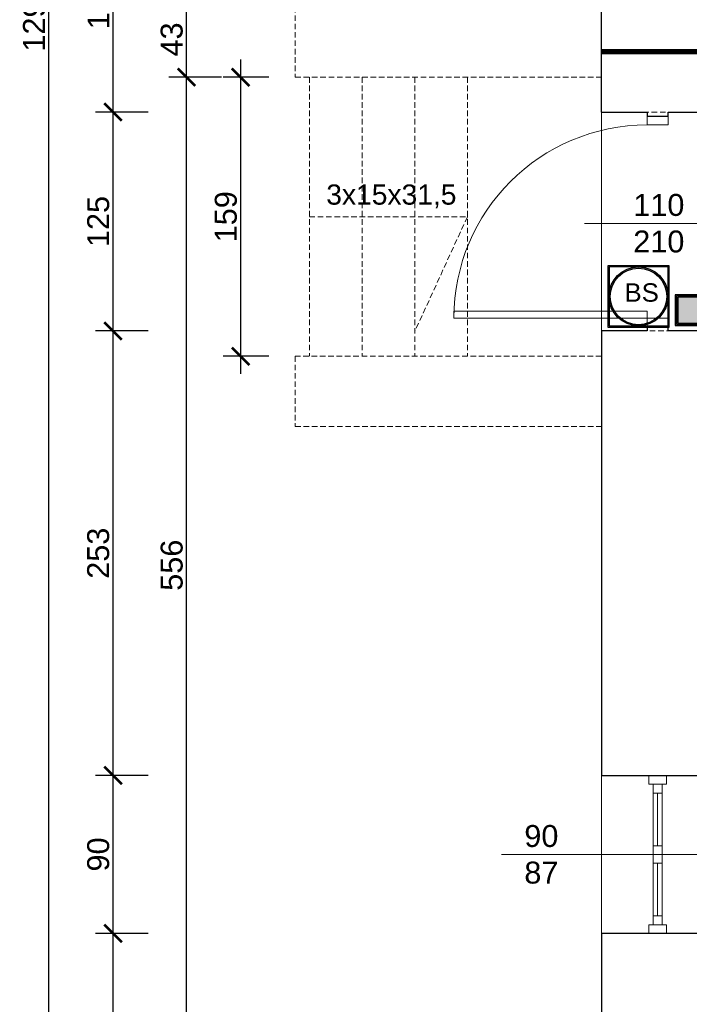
# Model space of a CAD drawing. Header units: millimetres. Extents: x 2709036 to 2756280, y 168165 to 192362.
# Tile 44 of 192: x 2713859 to 2714241, y 185845 to 186406. Entities that reach past the tile are written whole.
import ezdxf

# ---------------------------------------------------------------- set-up
doc = ezdxf.new("R2010")
doc.units = ezdxf.units.MM
doc.header["$MEASUREMENT"] = 0
doc.linetypes.add('ACAD_ISO03W100', pattern=[30, 12, -18])
doc.linetypes.add('HIDDEN2', pattern=[4.7625, 3.175, -1.5875])
for name, color, linetype, lineweight in [('2 - LINIA WIDOKOWA', 251, 'Continuous', 13), ('__MAZ_EKSP_PROJ', 3, 'Continuous', 0), ('__MAZ_OPIS_STOLARKA', 7, 'Continuous', 0), ('__MAZ_SCHODY', 7, 'Continuous', 0), ('__MAZ_STOLARKA DRZWIOWA ISTN', 7, 'Continuous', 9), ('__MAZ_STOLARKA OKIENNA', 7, 'Continuous', 9), ('__MAZ_WYMIARY', 7, 'Continuous', 9), ('__MAZ_ŚCIANY ISTNIEJĄCE', 7, 'Continuous', 30)]:
    doc.layers.add(name, color=color, linetype=linetype, lineweight=lineweight)
doc.layers.add('D+H Urządzenia', color=30, linetype='Continuous')
doc.styles.add('Arial', font='arial.ttf')
doc.styles.add('Dimensions', font='arial.ttf')
doc.styles.get("Standard").update_dxf_attribs({"font": 'arial.ttf'})
doc.styles.add('styl1', font='arial.ttf')
doc.dimstyles.new('100', dxfattribs={"dimtxt": 10, "dimasz": 10, "dimexe": 18, "dimexo": 15, "dimgap": 9, "dimtad": 1, "dimdec": 1, "dimrnd": 0.5, "dimdsep": 46, "dimtxsty": 'Dimensions', "dimblk": 'ARCHTICK', "dimcen": 9, "dimdle": 10, "dimadec": 1, "dimazin": 2, "dimtfac": 1, "dimtdec": 4, "dimtofl": 0, "dimtmove": 2, "dimatfit": 3, "dimfxl": 1, "dimtolj": 1, "dimtzin": 0, "dimarcsym": 0})

# ---------------------------------------------------------------- blocks, each defined once
blk = doc.blocks.new('_ArchTick')
at = {"color": 0, "linetype": 'ByBlock', "const_width": 0.15}
blk.add_lwpolyline([(-0.5, -0.5), (0.5, 0.5)], dxfattribs=at)
blk = doc.blocks.new('*D190')
at = {"layer": '__MAZ_WYMIARY', "color": 0, "lineweight": -2}
for p, q in [((2713985.22, 186383.57), (2713985.22, 186204.57)), ((2714001.3, 186373.57), (2713975.22, 186373.57)), ((2714001.3, 186214.57), (2713975.22, 186214.57))]:
    blk.add_line(p, q, dxfattribs=at)
at = {"layer": 'Defpoints', "color": 0, "lineweight": 30}
for p in [(2714016.3, 186373.57), (2713985.22, 186214.57), (2714016.3, 186214.57)]:
    blk.add_point(p, dxfattribs=at)
at = {"layer": '__MAZ_WYMIARY', "color": 0, "lineweight": -2, "xscale": 10, "yscale": 10, "zscale": 10}
for p, rotation in [((2713985.22, 186373.57), 90), ((2713985.22, 186214.57), 270)]:
    blk.add_blockref('_ArchTick', p, dxfattribs=dict(at, rotation=rotation))
at = {"layer": '__MAZ_WYMIARY', "color": 0, "lineweight": 5, "insert": (2713976.84, 186294.07), "char_height": 12.5, "attachment_point": 5, "rotation": 90, "style": 'Arial'}
blk.add_mtext('\\A1;159', dxfattribs=at)
blk = doc.blocks.new('*D325')
at = {"layer": '__MAZ_WYMIARY', "color": 0, "lineweight": -2}
for p, q in [((2713954.41, 185807.55), (2713954.41, 186383.55)), ((2713974.41, 186373.55), (2713944.41, 186373.55)), ((2713974.41, 185817.55), (2713944.41, 185817.55))]:
    blk.add_line(p, q, dxfattribs=at)
at = {"layer": 'Defpoints', "color": 0, "lineweight": 30}
for p in [(2713954.41, 186373.55), (2714254.68, 186373.55), (2714254.68, 185817.55)]:
    blk.add_point(p, dxfattribs=at)
at = {"layer": '__MAZ_WYMIARY', "color": 0, "lineweight": -2, "xscale": 10, "yscale": 10, "zscale": 10}
for p, rotation in [((2713954.41, 186373.55), 90), ((2713954.41, 185817.55), 270)]:
    blk.add_blockref('_ArchTick', p, dxfattribs=dict(at, rotation=rotation))
at = {"layer": '__MAZ_WYMIARY', "color": 0, "lineweight": 5, "insert": (2713946.02, 186095.55), "char_height": 12.5, "attachment_point": 5, "rotation": 90, "style": 'Arial'}
blk.add_mtext('\\A1;556', dxfattribs=at)
blk = doc.blocks.new('*D326')
at = {"layer": '__MAZ_WYMIARY', "color": 0, "lineweight": -2}
for p, q in [((2713954.41, 186363.55), (2713954.41, 186426.55)), ((2713974.41, 186416.55), (2713944.41, 186416.55)), ((2713974.41, 186373.55), (2713944.41, 186373.55))]:
    blk.add_line(p, q, dxfattribs=at)
at = {"layer": 'Defpoints', "color": 0, "lineweight": 30}
for p in [(2713954.41, 186416.55), (2714300.02, 186416.55), (2714300.02, 186373.55)]:
    blk.add_point(p, dxfattribs=at)
at = {"layer": '__MAZ_WYMIARY', "color": 0, "lineweight": -2, "xscale": 10, "yscale": 10, "zscale": 10}
for p, rotation in [((2713954.41, 186416.55), 90), ((2713954.41, 186373.55), 270)]:
    blk.add_blockref('_ArchTick', p, dxfattribs=dict(at, rotation=rotation))
at = {"layer": '__MAZ_WYMIARY', "color": 0, "lineweight": 5, "insert": (2713946.02, 186395.05), "char_height": 12.5, "attachment_point": 5, "rotation": 90, "style": 'Arial'}
blk.add_mtext('\\A1;43', dxfattribs=at)
blk = doc.blocks.new('*D331')
at = {"layer": '__MAZ_WYMIARY', "color": 0, "lineweight": -2}
for p, q in [((2713912.56, 185750.55), (2713912.56, 185895.8)), ((2713932.56, 185885.8), (2713902.56, 185885.8)), ((2713932.56, 185760.55), (2713902.56, 185760.55))]:
    blk.add_line(p, q, dxfattribs=at)
at = {"layer": 'Defpoints', "color": 0, "lineweight": 30}
for p in [(2713912.56, 185885.8), (2714190.68, 185885.8), (2714190.68, 185760.55)]:
    blk.add_point(p, dxfattribs=at)
at = {"layer": '__MAZ_WYMIARY', "color": 0, "lineweight": -2, "xscale": 10, "yscale": 10, "zscale": 10}
for p, rotation in [((2713912.56, 185885.8), 90), ((2713912.56, 185760.55), 270)]:
    blk.add_blockref('_ArchTick', p, dxfattribs=dict(at, rotation=rotation))
at = {"layer": '__MAZ_WYMIARY', "color": 0, "lineweight": 5, "insert": (2713904.18, 185823.17), "char_height": 12.5, "attachment_point": 5, "rotation": 90, "style": 'Arial'}
blk.add_mtext('\\A1;125', dxfattribs=at)
blk = doc.blocks.new('*D332')
at = {"layer": '__MAZ_WYMIARY', "color": 0, "lineweight": -2}
for p, q in [((2713912.56, 185875.8), (2713912.56, 185985.8)), ((2713932.56, 185975.8), (2713902.56, 185975.8)), ((2713932.56, 185885.8), (2713902.56, 185885.8))]:
    blk.add_line(p, q, dxfattribs=at)
at = {"layer": 'Defpoints', "color": 0, "lineweight": 30}
for p in [(2713912.56, 185975.8), (2714190.68, 185975.8), (2714190.68, 185885.8)]:
    blk.add_point(p, dxfattribs=at)
at = {"layer": '__MAZ_WYMIARY', "color": 0, "lineweight": -2, "xscale": 10, "yscale": 10, "zscale": 10}
for p, rotation in [((2713912.56, 185975.8), 90), ((2713912.56, 185885.8), 270)]:
    blk.add_blockref('_ArchTick', p, dxfattribs=dict(at, rotation=rotation))
at = {"layer": '__MAZ_WYMIARY', "color": 0, "lineweight": 5, "insert": (2713904.18, 185930.8), "char_height": 12.5, "attachment_point": 5, "rotation": 90, "style": 'Arial'}
blk.add_mtext('\\A1;90', dxfattribs=at)
blk = doc.blocks.new('*D333')
at = {"layer": '__MAZ_WYMIARY', "color": 0, "lineweight": -2}
for p, q in [((2713912.56, 185965.8), (2713912.56, 186239)), ((2713932.56, 186229), (2713902.56, 186229)), ((2713932.56, 185975.8), (2713902.56, 185975.8))]:
    blk.add_line(p, q, dxfattribs=at)
at = {"layer": 'Defpoints', "color": 0, "lineweight": 30}
for p in [(2713912.56, 186229), (2714190.62, 186229), (2714190.62, 185975.8)]:
    blk.add_point(p, dxfattribs=at)
at = {"layer": '__MAZ_WYMIARY', "color": 0, "lineweight": -2, "xscale": 10, "yscale": 10, "zscale": 10}
for p, rotation in [((2713912.56, 186229), 90), ((2713912.56, 185975.8), 270)]:
    blk.add_blockref('_ArchTick', p, dxfattribs=dict(at, rotation=rotation))
at = {"layer": '__MAZ_WYMIARY', "color": 0, "lineweight": 5, "insert": (2713904.17, 186102.4), "char_height": 12.5, "attachment_point": 5, "rotation": 90, "style": 'Arial'}
blk.add_mtext('\\A1;253', dxfattribs=at)
blk = doc.blocks.new('*D334')
at = {"layer": '__MAZ_WYMIARY', "color": 0, "lineweight": -2}
for p, q in [((2713912.56, 186219), (2713912.56, 186363.72)), ((2713932.56, 186353.72), (2713902.56, 186353.72)), ((2713932.56, 186229), (2713902.56, 186229))]:
    blk.add_line(p, q, dxfattribs=at)
at = {"layer": 'Defpoints', "color": 0, "lineweight": 30}
for p in [(2713912.56, 186353.72), (2714190.68, 186353.72), (2714190.56, 186229)]:
    blk.add_point(p, dxfattribs=at)
at = {"layer": '__MAZ_WYMIARY', "color": 0, "lineweight": -2, "xscale": 10, "yscale": 10, "zscale": 10}
for p, rotation in [((2713912.56, 186353.72), 90), ((2713912.56, 186229), 270)]:
    blk.add_blockref('_ArchTick', p, dxfattribs=dict(at, rotation=rotation))
at = {"layer": '__MAZ_WYMIARY', "color": 0, "lineweight": 5, "insert": (2713904.18, 186291.36), "char_height": 12.5, "attachment_point": 5, "rotation": 90, "style": 'Arial'}
blk.add_mtext('\\A1;125', dxfattribs=at)
blk = doc.blocks.new('*D335')
at = {"layer": '__MAZ_WYMIARY', "color": 0, "lineweight": -2}
for p, q in [((2713912.56, 186343.72), (2713912.56, 186487.15)), ((2713932.56, 186477.15), (2713902.56, 186477.15)), ((2713932.56, 186353.72), (2713902.56, 186353.72))]:
    blk.add_line(p, q, dxfattribs=at)
at = {"layer": 'Defpoints', "color": 0, "lineweight": 30}
for p in [(2713912.56, 186477.15), (2714190.68, 186477.15), (2714190.68, 186353.72)]:
    blk.add_point(p, dxfattribs=at)
at = {"layer": '__MAZ_WYMIARY', "color": 0, "lineweight": -2, "xscale": 10, "yscale": 10, "zscale": 10}
for p, rotation in [((2713912.56, 186477.15), 90), ((2713912.56, 186353.72), 270)]:
    blk.add_blockref('_ArchTick', p, dxfattribs=dict(at, rotation=rotation))
at = {"layer": '__MAZ_WYMIARY', "color": 0, "lineweight": 5, "insert": (2713904.28, 186415.43), "char_height": 12.5, "attachment_point": 5, "rotation": 90, "style": 'Arial'}
blk.add_mtext('\\A1;124', dxfattribs=at)
blk = doc.blocks.new('*D342')
at = {"layer": '__MAZ_WYMIARY', "color": 0, "lineweight": -2}
for p, q in [((2713876.01, 185750.55), (2713876.01, 187064.55)), ((2713896.01, 187054.55), (2713866.01, 187054.55)), ((2713896.01, 185760.55), (2713866.01, 185760.55))]:
    blk.add_line(p, q, dxfattribs=at)
at = {"layer": 'Defpoints', "color": 0, "lineweight": 30}
for p in [(2713876.01, 187054.55), (2714190.68, 187054.55), (2714190.68, 185760.55)]:
    blk.add_point(p, dxfattribs=at)
at = {"layer": '__MAZ_WYMIARY', "color": 0, "lineweight": -2, "xscale": 10, "yscale": 10, "zscale": 10}
for p, rotation in [((2713876.01, 187054.55), 90), ((2713876.01, 185760.55), 270)]:
    blk.add_blockref('_ArchTick', p, dxfattribs=dict(at, rotation=rotation))
at = {"layer": '__MAZ_WYMIARY', "color": 0, "lineweight": 5, "insert": (2713867.63, 186407.55), "char_height": 12.5, "attachment_point": 5, "rotation": 90, "style": 'Arial'}
blk.add_mtext('\\A1;1294', dxfattribs=at)
blk = doc.blocks.new('_dds')
at = {"layer": 'D+H Urządzenia'}
h = blk.add_hatch(color=256, dxfattribs=at)
h.dxf.hatch_style = 1
h.paths.add_polyline_path([(25.49, 22.17), (12.99, 22.17), (0.49, 22.17), (-12.01, 22.17), (-24.51, 22.17), (-24.51, 9.67), (-24.51, -2.83), (-24.51, -15.33), (-24.51, -27.83), (-12.01, -27.83), (0.49, -27.83), (12.99, -27.83), (25.49, -27.83), (25.49, -15.33), (25.49, -2.83), (25.49, 9.67)])
h.paths.add_polyline_path([(-23.51, 21.17), (-12.01, 21.17), (0.49, 21.17), (12.99, 21.17), (24.49, 21.17), (24.49, 9.67), (24.49, -2.83), (24.49, -15.33), (24.49, -26.83), (12.99, -26.83), (0.49, -26.83), (-12.01, -26.83), (-23.51, -26.83), (-23.51, -15.33), (-23.51, -2.83), (-23.51, 9.67)], flags=16)
h = blk.add_hatch(color=256, dxfattribs=at)
h.dxf.hatch_style = 1
h.paths.add_polyline_path([(-23.51, -2.83, 1), (24.49, -2.83, 1)])
h.paths.add_polyline_path([(23.49, -2.83, -1), (-22.51, -2.83, -1)], flags=16)
for points in [[(-12.01, 22.17), (-24.51, 22.17), (-24.51, 9.67), (-24.51, -2.83), (-24.51, -15.33), (-24.51, -27.83), (-12.01, -27.83), (0.49, -27.83), (12.99, -27.83), (25.49, -27.83), (25.49, -15.33), (25.49, -2.83), (25.49, 9.67), (25.49, 22.17), (12.99, 22.17), (0.49, 22.17), (-12.01, 22.17)], [(-12.01, 21.17), (-23.51, 21.17), (-23.51, 9.67), (-23.51, -2.83), (-23.51, -15.33), (-23.51, -26.83), (-12.01, -26.83), (0.49, -26.83), (12.99, -26.83), (24.49, -26.83), (24.49, -15.33), (24.49, -2.83), (24.49, 9.67), (24.49, 21.17), (12.99, 21.17), (0.49, 21.17)]]:
    blk.add_lwpolyline(points, close=True, dxfattribs=at)
for radius in [24, 23]:
    blk.add_circle((0.49, -2.83), radius, dxfattribs=at)
at = {"layer": 'D+H Urządzenia', "insert": (-10.91, 7.85), "char_height": 10, "attachment_point": 1}
blk.add_mtext_dynamic_manual_height_columns('{\\H1.5x;BS }', width=46.0643, gutter_width=12.5, heights=[0], dxfattribs=at)
blk = doc.blocks.new('_pip')
at = {"layer": 'D+H Urządzenia'}
h = blk.add_hatch(color=1, dxfattribs=at)
h.dxf.hatch_style = 1
h.paths.add_polyline_path([(12.45, 11.21), (-8.55, 11.21), (-8.55, -9.79), (12.45, -9.79)], flags=0)
h.paths.add_polyline_path([(14.45, 13.21), (-10.55, 13.21), (-10.55, -11.79), (14.45, -11.79)])
h.paths.add_polyline_path([(13.45, -10.79), (-9.55, -10.79), (-9.55, 12.21), (13.45, 12.21)], flags=16)
h.paths.add_polyline_path([(12.45, -9.79), (-8.55, -9.79), (-8.55, 11.21), (12.45, 11.21)], flags=0)
h = blk.add_hatch(color=1, dxfattribs=at)
h.dxf.hatch_style = 1
h.paths.add_polyline_path([(12.45, 11.21), (-8.55, 11.21), (-8.55, -9.79), (12.45, -9.79)])
at = {"layer": 'D+H Urządzenia', "color": 1}
for points in [[(-10.55, -11.79), (14.45, -11.79), (14.45, 13.21), (-10.55, 13.21)], [(-9.55, -10.79), (13.45, -10.79), (13.45, 12.21), (-9.55, 12.21)], [(-8.55, -9.79), (12.45, -9.79), (12.45, 11.21), (-8.55, 11.21)]]:
    blk.add_lwpolyline(points, close=True, dxfattribs=at)

msp = doc.modelspace()

# ---------------------------------------------------------------- linework, layer by layer
at = {"layer": '2 - LINIA WIDOKOWA', "color": 252, "linetype": 'Continuous', "ltscale": 5}
msp.add_line((2714190.68, 186353.72), (2714190.68, 186229), dxfattribs=at)
at = {"layer": '__MAZ_EKSP_PROJ', "linetype": 'ACAD_ISO03W100', "const_width": 3}
msp.add_lwpolyline([(2714508.27, 185760.55), (2714508.27, 186388.05), (2714190.68, 186388.05)], dxfattribs=at)
at = {"layer": '__MAZ_OPIS_STOLARKA', "color": 252}
for points in [[(2714181.04, 186290.3), (2714269.76, 186290.3)], [(2714133.75, 185930.8), (2714263.07, 185930.8)]]:
    msp.add_lwpolyline(points, dxfattribs=at)
at = {"layer": '__MAZ_SCHODY', "color": 252, "linetype": 'HIDDEN2', "lineweight": 5}
for p, q in [((2714016.3, 186413.57), (2714016.3, 186373.57)), ((2714016.3, 186373.57), (2714190.68, 186373.57)), ((2714024.35, 186373.57), (2714024.35, 186214.57)), ((2714054.35, 186373.57), (2714054.35, 186214.57)), ((2714084.35, 186373.57), (2714084.35, 186214.57)), ((2714114.35, 186373.57), (2714114.35, 186214.57)), ((2714016.3, 186214.57), (2714016.3, 186174.57)), ((2714190.68, 186214.57), (2714016.3, 186214.57)), ((2714190.68, 186174.57), (2714190.68, 186214.57)), ((2714016.3, 186174.57), (2714190.68, 186174.57)), ((2714190.68, 185975.8), (2714190.68, 185885.8))]:
    msp.add_line(p, q, dxfattribs=at)
msp.add_lwpolyline([(2714190.68, 186353.72), (2714254.68, 186353.72), (2714254.68, 186229), (2714190.68, 186229)], close=True, dxfattribs=at)
msp.add_lwpolyline([(2714024.35, 186294.07), (2714114.35, 186294.07), (2714084.35, 186228.67)], dxfattribs=at)
at = {"layer": '__MAZ_STOLARKA DRZWIOWA ISTN', "color": 252, "linetype": 'Continuous'}
for points in [[(2714228.68, 186346.36), (2714228.68, 186351.36), (2714216.68, 186351.36), (2714216.68, 186346.36)], [(2714216.68, 186236.36), (2714216.68, 186240.36), (2714106.68, 186240.36), (2714106.68, 186236.36)], [(2714228.68, 186236.36), (2714228.68, 186231.36), (2714216.68, 186231.36), (2714216.68, 186236.36)]]:
    msp.add_lwpolyline(points, close=True, dxfattribs=at)
msp.add_arc((2714216.68, 186236.36), 110, 90, 180, dxfattribs=at)
at = {"layer": '__MAZ_STOLARKA OKIENNA', "color": 252, "linetype": 'Continuous'}
for p, q in [((2714190.68, 185975.8), (2714190.68, 185885.8)), ((2714220.18, 185965.8), (2714225.18, 185965.8)), ((2714222.68, 185965.8), (2714222.68, 185935.8)), ((2714220.18, 185935.8), (2714225.18, 185935.8)), ((2714220.18, 185925.8), (2714225.18, 185925.8)), ((2714222.68, 185895.8), (2714222.68, 185925.8)), ((2714220.18, 185895.8), (2714225.18, 185895.8))]:
    msp.add_line(p, q, dxfattribs=at)
for points in [[(2714227.68, 185970.8), (2714227.68, 185975.8), (2714217.68, 185975.8), (2714217.68, 185970.8)], [(2714220.18, 185970.8), (2714225.18, 185970.8), (2714225.18, 185930.8), (2714220.18, 185930.8)], [(2714220.18, 185890.8), (2714225.18, 185890.8), (2714225.18, 185930.8), (2714220.18, 185930.8)], [(2714227.68, 185890.8), (2714227.68, 185885.8), (2714217.68, 185885.8), (2714217.68, 185890.8)]]:
    msp.add_lwpolyline(points, close=True, dxfattribs=at)
at = {"layer": '__MAZ_ŚCIANY ISTNIEJĄCE', "color": 252, "ltscale": 15}
for p, q in [((2714190.68, 186353.72), (2714190.68, 186477.15)), ((2714190.68, 186373.57), (2714190.68, 186413.57)), ((2714190.68, 186353.72), (2714216.68, 186353.72)), ((2714216.68, 186353.72), (2714216.68, 186351.36)), ((2714216.68, 186351.36), (2714228.68, 186351.36)), ((2714228.68, 186353.72), (2714254.68, 186353.72)), ((2714228.68, 186351.36), (2714228.68, 186353.72)), ((2714216.68, 186229), (2714190.68, 186229)), ((2714190.68, 186229), (2714190.68, 185975.8)), ((2714228.68, 186231.36), (2714216.68, 186231.36)), ((2714216.68, 186231.36), (2714216.68, 186229)), ((2714228.68, 186229), (2714228.68, 186231.36)), ((2714254.68, 186229), (2714228.68, 186229)), ((2714190.68, 185975.8), (2714254.68, 185975.8)), ((2714254.68, 185885.8), (2714190.68, 185885.8)), ((2714190.68, 185885.8), (2714190.68, 185760.55))]:
    msp.add_line(p, q, dxfattribs=at)

# ---------------------------------------------------------------- block references
at = {"xscale": 0.7000000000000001, "yscale": 0.7000000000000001, "zscale": 0.7000000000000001}
msp.add_blockref('_dds', (2714211.43, 186250.67), dxfattribs=at)
at = {"layer": 'D+H Urządzenia', "xscale": 0.7000000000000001, "yscale": 0.7000000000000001, "zscale": 0.7000000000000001}
msp.add_blockref('_pip', (2714240.1, 186240.38), dxfattribs=at)

# ---------------------------------------------------------------- texts
at = {"layer": '__MAZ_OPIS_STOLARKA', "color": 252, "char_height": 12.5, "width": 38.3096, "attachment_point": 5, "style": 'styl1'}
for s, insert in [('\\pxqc;110\\P210', (2714223.34, 186290.3)), ('90\\P87', (2714156.46, 185930.8))]:
    msp.add_mtext(s, dxfattribs=dict(at, insert=insert))
at = {"layer": '__MAZ_SCHODY', "color": 252, "linetype": 'HIDDEN2', "lineweight": 5, "style": 'styl1'}
msp.add_text('3x15x31,5', height=11.5, dxfattribs=at).set_placement((2714033.98, 186300.96))

# ---------------------------------------------------------------- dimensions: what is measured, and where the dimension line sits
at = {"layer": '__MAZ_WYMIARY', "color": 252, "lineweight": 5}
for base, p1, p2, picture, middle in [((2713876.01, 187054.55), (2714190.68, 185760.55), (2714190.68, 187054.55), '*D342', (2713867.63, 186407.55)), ((2713912.56, 186477.15), (2714190.68, 186353.72), (2714190.68, 186477.15), '*D335', (2713904.28, 186415.43)), ((2713954.41, 186416.55), (2714300.02, 186373.55), (2714300.02, 186416.55), '*D326', (2713946.02, 186395.05)), ((2713954.41, 186373.55), (2714254.68, 185817.55), (2714254.68, 186373.55), '*D325', (2713946.02, 186095.55)), ((2713985.22, 186214.57), (2714016.3, 186373.57), (2714016.3, 186214.57), '*D190', (2713976.84, 186294.07)), ((2713912.56, 186353.72), (2714190.56, 186229), (2714190.68, 186353.72), '*D334', (2713904.18, 186291.36)), ((2713912.56, 186229), (2714190.62, 185975.8), (2714190.62, 186229), '*D333', (2713904.17, 186102.4)), ((2713912.56, 185975.8), (2714190.68, 185885.8), (2714190.68, 185975.8), '*D332', (2713904.18, 185930.8)), ((2713912.56, 185885.8), (2714190.68, 185760.55), (2714190.68, 185885.8), '*D331', (2713904.18, 185823.17))]:
    dim = msp.add_linear_dim(base=base, p1=p1, p2=p2, angle=90, dimstyle='100', override={"dimtxt": 12.5, "dimexe": 10, "dimgap": 2, "dimdec": 0, "dimtxsty": 'Arial', "dimtmove": 1, "dimfxl": 20, "dimfxlon": 1}, dxfattribs=at)
    dim.commit()
    dim.dimension.update_dxf_attribs({"geometry": picture, "text_midpoint": middle})

doc.saveas('drawing.dxf')
